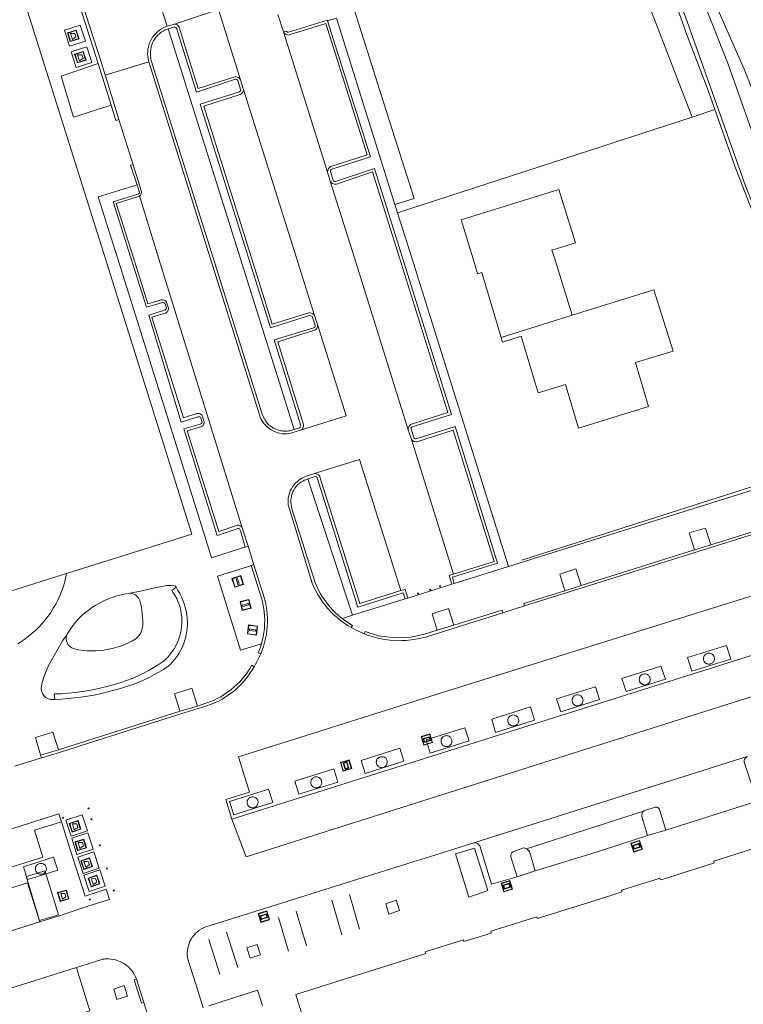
# Model space of a CAD drawing. Header units: metres. Extents: x 89888 to 94270, y 464165 to 468904.
# Tile 45 of 256: x 90917 to 90997, y 465958 to 466066. Entities that reach past the tile are written whole.
import ezdxf

# ---------------------------------------------------------------- set-up
doc = ezdxf.new("R2010")
doc.units = ezdxf.units.M
doc.layers.get('0').update_dxf_attribs({"linetype": 'CONTINUOUS'})
for name, color, linetype, lineweight in [('B_BEBOUWINGSGRENS_0', 251, 'CONTINUOUS', 13), ('B_LUIFEL_1', 251, 'CONTINUOUS', 13), ('B_TUSSENMUUR_0', 251, 'CONTINUOUS', 13), ('G_GRENS_ALGEMEEN_0', 251, 'CONTINUOUS', 13), ('Q_AFVAL_APART_PLAATS_0', 251, 'CONTINUOUS', 13), ('Q_CONTAINER_0', 251, 'CONTINUOUS', 13), ('Q_FIETSENREK_LIJN_0', 251, 'CONTINUOUS', 13), ('Q_PAALTJE_0', 251, 'CONTINUOUS', 13), ('Q_VERKEERSBORD_0', 251, 'CONTINUOUS', 13), ('Q_VLAGGENMAST_0', 251, 'CONTINUOUS', 13), ('T_CULTUURGRENS_0', 251, 'CONTINUOUS', 13), ('T_HEK_LIJN_0', 251, 'CONTINUOUS', 13), ('V_WEGGRENS_0', 251, 'CONTINUOUS', 13), ('W_WATERGRENS_0', 251, 'CONTINUOUS', 13)]:
    doc.layers.add(name, color=color, linetype=linetype, lineweight=lineweight)

# ---------------------------------------------------------------- blocks, each defined once
blk = doc.blocks.new('Q_AFVAL_APART_PLAATS')
for points in [[(-0.5, 0.5), (0.5, 0.5), (0.5, -0.5), (-0.5, -0.5)], [(-0.34, 0.2), (0.33, 0.2), (0.19, -0.25), (-0.2, -0.25)]]:
    blk.add_lwpolyline(points, close=True)
blk.add_lwpolyline([(-0.44, 0.46), (0.44, 0.46, -0.414214), (0.46, 0.44), (0.46, -0.44, -0.414214), (0.44, -0.46), (-0.44, -0.46, -0.414214), (-0.46, -0.44), (-0.46, 0.44, -0.414214), (-0.44, 0.46)], format="xyb")
blk = doc.blocks.new('Q_PAAL_STEEN')
for points in [[(-0.5, 0.5), (0.5, 0.5), (0.5, -0.5), (-0.5, -0.5)], [(-0.1, 0.3), (0.1, 0.3), (0.1, -0.3), (-0.1, -0.3)]]:
    blk.add_lwpolyline(points, close=True)
blk.add_lwpolyline([(-0.4, 0.5), (0.4, 0.5, -0.414214), (0.5, 0.4), (0.5, -0.4, -0.414214), (0.4, -0.5), (-0.4, -0.5, -0.414214), (-0.5, -0.4), (-0.5, 0.4), (-0.5, 0.4), (-0.5, 0.4), (-0.5, 0.4), (-0.5, 0.4), (-0.5, 0.5), (-0.5, 0.5), (-0.5, 0.5), (-0.5, 0.5), (-0.5, 0.5), (-0.5, 0.5), (-0.5, 0.5), (-0.5, 0.5), (-0.5, 0.5), (-0.4, 0.5), (-0.4, 0.5), (-0.4, 0.5), (-0.4, 0.5), (-0.4, 0.5)], format="xyb")
blk = doc.blocks.new('Q_PAALTJE')
at = {"color": 251, "true_color": 0x666666, "xscale": 0.1, "yscale": 0.1, "zscale": 0.01}
blk.add_blockref('Q_PAAL_STEEN', (0, 0), dxfattribs=at)
blk = doc.blocks.new('Q_VLAGGENMAST')
for points in [[(-0.5, 0.5), (0.5, 0.5), (0.5, -0.5), (-0.5, -0.5)], [(-0.08, 0.33), (0.07, 0.33), (0.07, -0.33), (-0.08, -0.33)]]:
    blk.add_lwpolyline(points, close=True)
blk.add_lwpolyline([(-0.44, 0.46), (0.44, 0.46, -0.414214), (0.46, 0.44), (0.46, -0.44, -0.414214), (0.44, -0.46), (-0.44, -0.46, -0.414214), (-0.46, -0.44), (-0.46, 0.44), (-0.46, 0.44), (-0.46, 0.45), (-0.46, 0.45), (-0.46, 0.45), (-0.46, 0.45), (-0.46, 0.45), (-0.46, 0.45), (-0.46, 0.46), (-0.46, 0.46), (-0.46, 0.46), (-0.45, 0.46), (-0.45, 0.46), (-0.45, 0.46), (-0.45, 0.46), (-0.45, 0.46), (-0.45, 0.46), (-0.44, 0.46), (-0.44, 0.46)], format="xyb")
blk = doc.blocks.new('Q_VERKEERSBORD')
for points in [[(-0.5, 0.5), (0.5, 0.5), (0.5, -0.5), (-0.5, -0.5)], [(-0.37, 0.22), (0.36, 0.22), (0.36, -0.21), (-0.37, -0.21)]]:
    blk.add_lwpolyline(points, close=True)
for points in [[(-0.44, 0.46), (0.44, 0.46, -0.414214), (0.46, 0.44), (0.46, -0.44, -0.414214), (0.44, -0.46), (-0.44, -0.46, -0.414214), (-0.46, -0.44), (-0.46, 0.44), (-0.46, 0.44), (-0.46, 0.45), (-0.46, 0.45), (-0.46, 0.45), (-0.46, 0.45), (-0.46, 0.45), (-0.46, 0.45), (-0.46, 0.46), (-0.46, 0.46), (-0.46, 0.46), (-0.45, 0.46), (-0.45, 0.46), (-0.45, 0.46), (-0.45, 0.46), (-0.45, 0.46), (-0.45, 0.46), (-0.44, 0.46), (-0.44, 0.46)], [(-0.29, 0.16), (0.28, 0.16, -0.414214), (0.3, 0.14), (0.3, -0.13, -0.414214), (0.28, -0.16), (-0.29, -0.16, -0.414214), (-0.31, -0.13), (-0.31, 0.14), (-0.31, 0.14), (-0.31, 0.14), (-0.31, 0.14), (-0.31, 0.15), (-0.31, 0.15), (-0.31, 0.15), (-0.3, 0.15), (-0.3, 0.15), (-0.3, 0.15), (-0.3, 0.16), (-0.3, 0.16), (-0.3, 0.16), (-0.3, 0.16), (-0.29, 0.16), (-0.29, 0.16), (-0.29, 0.16), (-0.29, 0.16), (-0.29, 0.16)]]:
    blk.add_lwpolyline(points, format="xyb")
blk = doc.blocks.new('Q_CONTAINER')
for points in [[(-0.5, 0.5), (0.5, 0.5), (0.5, -0.5), (-0.5, -0.5)], [(-0.34, 0.2), (0.33, 0.2), (0.19, -0.25), (-0.2, -0.25)]]:
    blk.add_lwpolyline(points, close=True)
blk.add_lwpolyline([(-0.44, 0.46), (0.44, 0.46, -0.414214), (0.46, 0.44), (0.46, -0.44, -0.414214), (0.44, -0.46), (-0.44, -0.46, -0.414214), (-0.46, -0.44), (-0.46, 0.44), (-0.46, 0.44), (-0.46, 0.45), (-0.46, 0.45), (-0.46, 0.45), (-0.46, 0.45), (-0.46, 0.45), (-0.46, 0.45), (-0.46, 0.46), (-0.46, 0.46), (-0.46, 0.46), (-0.45, 0.46), (-0.45, 0.46), (-0.45, 0.46), (-0.45, 0.46), (-0.45, 0.46), (-0.45, 0.46), (-0.44, 0.46), (-0.44, 0.46)], format="xyb")
blk = doc.blocks.new('OGT_BLOK4_ACAD_1_FMEBLOCK15')
at = {"layer": 'B_BEBOUWINGSGRENS_0'}
blk.add_line((5.43, -1.9), (3.49, 4.36), dxfattribs=at)
blk.add_lwpolyline([(-5.43, 4.36), (-4.9, 2.61), (-4.43, 2.76), (-2.34, -4.36)], dxfattribs=at)

msp = doc.modelspace()

# ---------------------------------------------------------------- linework, layer by layer
at = {"layer": 'B_BEBOUWINGSGRENS_0'}
for p, q in [((90926.76, 466039.53), (90936.24, 466009.32)), ((90936.24, 466009.32), (90922.54, 466005.02))]:
    msp.add_line(p, q, dxfattribs=at)
for points in [[(90903.23, 466066.8), (90904.9, 466067.32), (90916.85, 466071.07), (90926.76, 466039.53)], [(90975.85, 466039.53), (90975.59, 466040.39), (90978.16, 466041.18), (90977.36, 466043.74), (90976.35, 466046.99), (90965.66, 466043.68), (90966.93, 466039.53)], [(90970.02, 466030.82), (90970.17, 466030.31), (90972.22, 466030.96), (90974.09, 466024.78), (90977.07, 466025.7), (90978.48, 466020.9), (90986.13, 466023.29), (90984.72, 466028.08), (90988.82, 466029.34), (90986.74, 466036.05), (90977.79, 466033.27)], [(90922.54, 466005.02), (90906.55, 466000), (90902.93, 465998.86)], [(90947.58, 465958.99), (90954.31, 465961.11), (90961.69, 465963.45), (90961.79, 465963.47), (90961.73, 465963.67), (90965.91, 465964.98), (90965.97, 465964.78), (90968.36, 465965.53), (90968.95, 465965.72), (90968.89, 465965.93), (90973.92, 465967.5), (90973.98, 465967.3), (90980.09, 465969.21), (90983.17, 465970.18), (90983.26, 465970.21), (90983.2, 465970.42), (90987.29, 465971.7), (90987.39, 465971.73), (90987.46, 465971.52), (90987.65, 465971.59), (90993.24, 465973.36), (90993.33, 465973.39), (90993.29, 465973.58), (90998.3, 465975.17)], [(90948.19, 465957.1), (90947.58, 465958.99)]]:
    msp.add_lwpolyline(points, dxfattribs=at)
at = {"layer": 'B_LUIFEL_1'}
for p, q in [((90919.35, 465972.28), (90918.16, 465971.9)), ((90920.26, 465972.2), (90920.2, 465972.39)), ((90920.37, 465971.85), (90920.26, 465972.2)), ((90921.66, 465967.73), (90920.37, 465971.85))]:
    msp.add_line(p, q, dxfattribs=at)
for points in [[(90966.51, 465969.64), (90968.58, 465970.38), (90967.11, 465975.01), (90965.04, 465974.39), (90966.51, 465969.64)], [(90920.2, 465972.39), (90920.16, 465972.53), (90919.35, 465972.28)], [(90918.16, 465971.9), (90918.13, 465971.9), (90918.33, 465971.21)], [(90918.33, 465971.21), (90919.56, 465967.1), (90921.66, 465967.73)]]:
    msp.add_lwpolyline(points, dxfattribs=at)
at = {"layer": 'B_TUSSENMUUR_0'}
msp.add_line((90970.02, 466030.82), (90977.79, 466033.27), dxfattribs=at)
at = {"layer": 'G_GRENS_ALGEMEEN_0'}
for p, q in [((90927.4, 466056.22), (90925.97, 466060.77)), ((90991.18, 466007.6), (90992.97, 466008.16)), ((90976.98, 466003.14), (90978.78, 466003.7)), ((90963.05, 465998.82), (90964.85, 465999.38)), ((90934.93, 465989.97), (90936.83, 465990.54)), ((90919.69, 465985.15), (90921.66, 465985.74))]:
    msp.add_line(p, q, dxfattribs=at)
for points in [[(90998.38, 466042.3), (90995.58, 466049.56), (90993.4, 466055.74)], [(90992.45, 465996.23), (90992.39, 465996.2), (90992.34, 465996.16), (90992.29, 465996.1), (90992.26, 465996.06), (90992.23, 465996.02), (90992.2, 465995.96), (90992.18, 465995.92), (90992.16, 465995.86), (90992.15, 465995.8), (90992.15, 465995.74), (90992.15, 465995.66), (90992.16, 465995.6), (90992.18, 465995.53), (90992.2, 465995.47), (90992.23, 465995.41), (90992.26, 465995.37), (90992.3, 465995.31), (90992.35, 465995.26), (90992.41, 465995.22), (90992.45, 465995.2), (90992.5, 465995.17), (90992.55, 465995.15), (90992.62, 465995.13), (90992.69, 465995.12), (90992.77, 465995.12), (90992.87, 465995.13), (90992.93, 465995.14), (90993, 465995.17), (90993.07, 465995.21), (90993.15, 465995.27), (90993.19, 465995.32), (90993.25, 465995.38), (90993.29, 465995.45), (90993.32, 465995.54), (90993.34, 465995.62), (90993.35, 465995.72), (90993.35, 465995.78), (90993.33, 465995.86), (90993.3, 465995.94), (90993.27, 465996), (90993.23, 465996.07), (90993.17, 465996.14), (90993.1, 465996.2), (90993.03, 465996.24), (90992.93, 465996.29), (90992.83, 465996.31), (90992.71, 465996.31), (90992.62, 465996.3), (90992.53, 465996.28), (90992.45, 465996.23)], [(90985.43, 465993.97), (90985.38, 465993.94), (90985.33, 465993.9), (90985.28, 465993.84), (90985.24, 465993.8), (90985.21, 465993.75), (90985.19, 465993.7), (90985.17, 465993.66), (90985.15, 465993.6), (90985.14, 465993.54), (90985.13, 465993.48), (90985.14, 465993.4), (90985.15, 465993.34), (90985.16, 465993.26), (90985.19, 465993.21), (90985.21, 465993.15), (90985.24, 465993.11), (90985.29, 465993.05), (90985.34, 465993), (90985.4, 465992.96), (90985.43, 465992.93), (90985.49, 465992.91), (90985.54, 465992.89), (90985.61, 465992.87), (90985.68, 465992.86), (90985.76, 465992.85), (90985.85, 465992.86), (90985.92, 465992.88), (90985.99, 465992.91), (90986.05, 465992.95), (90986.13, 465993.01), (90986.18, 465993.05), (90986.23, 465993.12), (90986.27, 465993.19), (90986.31, 465993.28), (90986.33, 465993.36), (90986.33, 465993.45), (90986.34, 465993.52), (90986.32, 465993.59), (90986.29, 465993.68), (90986.26, 465993.74), (90986.22, 465993.8), (90986.16, 465993.88), (90986.09, 465993.93), (90986.02, 465993.98), (90985.92, 465994.02), (90985.82, 465994.05), (90985.7, 465994.05), (90985.61, 465994.04), (90985.52, 465994.01), (90985.43, 465993.97)], [(90978.09, 465991.68), (90978.03, 465991.64), (90977.98, 465991.6), (90977.93, 465991.55), (90977.9, 465991.51), (90977.87, 465991.46), (90977.84, 465991.41), (90977.82, 465991.36), (90977.8, 465991.31), (90977.79, 465991.24), (90977.79, 465991.18), (90977.79, 465991.11), (90977.8, 465991.05), (90977.82, 465990.97), (90977.84, 465990.91), (90977.87, 465990.86), (90977.9, 465990.81), (90977.94, 465990.76), (90977.99, 465990.71), (90978.05, 465990.66), (90978.09, 465990.64), (90978.14, 465990.61), (90978.19, 465990.59), (90978.26, 465990.57), (90978.33, 465990.56), (90978.41, 465990.56), (90978.51, 465990.57), (90978.57, 465990.59), (90978.64, 465990.62), (90978.71, 465990.65), (90978.79, 465990.71), (90978.83, 465990.76), (90978.88, 465990.83), (90978.93, 465990.9), (90978.96, 465990.98), (90978.98, 465991.07), (90978.99, 465991.16), (90978.99, 465991.22), (90978.97, 465991.3), (90978.94, 465991.39), (90978.91, 465991.45), (90978.87, 465991.51), (90978.81, 465991.58), (90978.74, 465991.64), (90978.67, 465991.69), (90978.57, 465991.73), (90978.47, 465991.75), (90978.35, 465991.76), (90978.26, 465991.75), (90978.17, 465991.72), (90978.09, 465991.68)], [(90971.06, 465989.48), (90971, 465989.45), (90970.95, 465989.4), (90970.9, 465989.35), (90970.87, 465989.31), (90970.84, 465989.26), (90970.81, 465989.21), (90970.79, 465989.16), (90970.78, 465989.11), (90970.76, 465989.04), (90970.76, 465988.98), (90970.76, 465988.91), (90970.77, 465988.85), (90970.79, 465988.77), (90970.81, 465988.71), (90970.84, 465988.66), (90970.87, 465988.61), (90970.91, 465988.56), (90970.96, 465988.51), (90971.02, 465988.47), (90971.06, 465988.44), (90971.11, 465988.41), (90971.16, 465988.39), (90971.23, 465988.37), (90971.3, 465988.36), (90971.38, 465988.36), (90971.48, 465988.37), (90971.54, 465988.39), (90971.62, 465988.42), (90971.68, 465988.45), (90971.76, 465988.51), (90971.81, 465988.56), (90971.86, 465988.63), (90971.9, 465988.7), (90971.93, 465988.79), (90971.95, 465988.87), (90971.96, 465988.96), (90971.96, 465989.03), (90971.94, 465989.1), (90971.91, 465989.19), (90971.88, 465989.25), (90971.84, 465989.31), (90971.78, 465989.38), (90971.71, 465989.44), (90971.64, 465989.49), (90971.54, 465989.53), (90971.44, 465989.55), (90971.32, 465989.56), (90971.23, 465989.55), (90971.14, 465989.52), (90971.06, 465989.48)], [(90963.76, 465987.22), (90963.7, 465987.18), (90963.65, 465987.14), (90963.6, 465987.09), (90963.57, 465987.04), (90963.54, 465987), (90963.51, 465986.94), (90963.49, 465986.9), (90963.48, 465986.85), (90963.46, 465986.78), (90963.46, 465986.72), (90963.46, 465986.65), (90963.47, 465986.59), (90963.49, 465986.51), (90963.51, 465986.45), (90963.54, 465986.4), (90963.57, 465986.35), (90963.61, 465986.29), (90963.66, 465986.24), (90963.72, 465986.2), (90963.76, 465986.18), (90963.81, 465986.15), (90963.87, 465986.13), (90963.93, 465986.11), (90964, 465986.1), (90964.08, 465986.1), (90964.18, 465986.11), (90964.24, 465986.13), (90964.31, 465986.16), (90964.38, 465986.19), (90964.46, 465986.25), (90964.51, 465986.3), (90964.56, 465986.37), (90964.6, 465986.43), (90964.63, 465986.52), (90964.65, 465986.61), (90964.66, 465986.7), (90964.66, 465986.76), (90964.64, 465986.84), (90964.61, 465986.93), (90964.58, 465986.98), (90964.54, 465987.05), (90964.48, 465987.12), (90964.41, 465987.18), (90964.34, 465987.23), (90964.24, 465987.27), (90964.14, 465987.29), (90964.02, 465987.3), (90963.93, 465987.28), (90963.84, 465987.26), (90963.76, 465987.22)], [(90956.68, 465984.92), (90956.63, 465984.89), (90956.58, 465984.85), (90956.52, 465984.79), (90956.49, 465984.75), (90956.46, 465984.7), (90956.43, 465984.65), (90956.42, 465984.61), (90956.4, 465984.55), (90956.39, 465984.49), (90956.38, 465984.43), (90956.38, 465984.35), (90956.39, 465984.29), (90956.41, 465984.21), (90956.43, 465984.16), (90956.46, 465984.1), (90956.49, 465984.06), (90956.54, 465984), (90956.59, 465983.95), (90956.64, 465983.91), (90956.68, 465983.88), (90956.73, 465983.86), (90956.79, 465983.84), (90956.85, 465983.82), (90956.92, 465983.81), (90957, 465983.8), (90957.1, 465983.82), (90957.17, 465983.83), (90957.24, 465983.86), (90957.3, 465983.9), (90957.38, 465983.96), (90957.43, 465984.01), (90957.48, 465984.07), (90957.52, 465984.14), (90957.55, 465984.23), (90957.57, 465984.31), (90957.58, 465984.4), (90957.59, 465984.47), (90957.56, 465984.54), (90957.54, 465984.63), (90957.51, 465984.69), (90957.47, 465984.76), (90957.41, 465984.83), (90957.34, 465984.89), (90957.27, 465984.93), (90957.17, 465984.97), (90957.07, 465985), (90956.95, 465985), (90956.86, 465984.99), (90956.76, 465984.96), (90956.68, 465984.92)], [(90949.52, 465982.71), (90949.47, 465982.67), (90949.42, 465982.63), (90949.37, 465982.58), (90949.34, 465982.54), (90949.3, 465982.49), (90949.28, 465982.44), (90949.26, 465982.39), (90949.24, 465982.34), (90949.23, 465982.27), (90949.23, 465982.21), (90949.23, 465982.14), (90949.24, 465982.08), (90949.26, 465982), (90949.28, 465981.94), (90949.31, 465981.89), (90949.34, 465981.84), (90949.38, 465981.79), (90949.43, 465981.74), (90949.49, 465981.69), (90949.52, 465981.67), (90949.58, 465981.64), (90949.63, 465981.62), (90949.7, 465981.6), (90949.77, 465981.59), (90949.85, 465981.59), (90949.95, 465981.6), (90950.01, 465981.62), (90950.08, 465981.65), (90950.15, 465981.68), (90950.23, 465981.74), (90950.27, 465981.79), (90950.32, 465981.86), (90950.36, 465981.93), (90950.4, 465982.02), (90950.42, 465982.1), (90950.43, 465982.19), (90950.43, 465982.25), (90950.41, 465982.33), (90950.38, 465982.42), (90950.35, 465982.48), (90950.31, 465982.54), (90950.25, 465982.61), (90950.18, 465982.67), (90950.11, 465982.72), (90950.01, 465982.76), (90949.91, 465982.78), (90949.79, 465982.79), (90949.7, 465982.78), (90949.61, 465982.75), (90949.52, 465982.71)], [(90942.56, 465980.53), (90942.51, 465980.49), (90942.46, 465980.45), (90942.4, 465980.4), (90942.37, 465980.35), (90942.34, 465980.31), (90942.31, 465980.25), (90942.3, 465980.21), (90942.28, 465980.16), (90942.27, 465980.09), (90942.26, 465980.03), (90942.26, 465979.96), (90942.27, 465979.89), (90942.29, 465979.82), (90942.31, 465979.76), (90942.34, 465979.71), (90942.37, 465979.66), (90942.42, 465979.6), (90942.47, 465979.55), (90942.52, 465979.51), (90942.56, 465979.49), (90942.61, 465979.46), (90942.67, 465979.44), (90942.73, 465979.42), (90942.8, 465979.41), (90942.88, 465979.41), (90942.98, 465979.42), (90943.05, 465979.44), (90943.12, 465979.47), (90943.18, 465979.5), (90943.26, 465979.56), (90943.31, 465979.61), (90943.36, 465979.67), (90943.4, 465979.74), (90943.44, 465979.83), (90943.45, 465979.91), (90943.46, 465980.01), (90943.46, 465980.07), (90943.44, 465980.15), (90943.42, 465980.24), (90943.39, 465980.29), (90943.35, 465980.36), (90943.29, 465980.43), (90943.22, 465980.49), (90943.15, 465980.53), (90943.05, 465980.58), (90942.95, 465980.6), (90942.83, 465980.61), (90942.74, 465980.59), (90942.64, 465980.57), (90942.56, 465980.53)], [(90919.42, 465973.26), (90919.37, 465973.23), (90919.32, 465973.19), (90919.26, 465973.14), (90919.23, 465973.09), (90919.2, 465973.04), (90919.17, 465972.99), (90919.15, 465972.95), (90919.14, 465972.89), (90919.12, 465972.83), (90919.12, 465972.77), (90919.12, 465972.69), (90919.13, 465972.63), (90919.15, 465972.55), (90919.17, 465972.5), (90919.2, 465972.44), (90919.23, 465972.4), (90919.27, 465972.34), (90919.33, 465972.29), (90919.35, 465972.28)], [(90920.2, 465972.39), (90920.22, 465972.41), (90920.26, 465972.48), (90920.29, 465972.57), (90920.31, 465972.65), (90920.32, 465972.74), (90920.32, 465972.81), (90920.3, 465972.89), (90920.27, 465972.97), (90920.25, 465973.03), (90920.21, 465973.1), (90920.15, 465973.17), (90920.08, 465973.23), (90920.01, 465973.27), (90919.9, 465973.32), (90919.8, 465973.34), (90919.68, 465973.34), (90919.6, 465973.33), (90919.5, 465973.3), (90919.42, 465973.26)], [(90919.35, 465972.28), (90919.38, 465972.25), (90919.42, 465972.22), (90919.47, 465972.2), (90919.53, 465972.18), (90919.59, 465972.16), (90919.66, 465972.15), (90919.74, 465972.15), (90919.84, 465972.16), (90919.9, 465972.17), (90919.98, 465972.2), (90920.04, 465972.24), (90920.12, 465972.3), (90920.17, 465972.35), (90920.2, 465972.39)]]:
    msp.add_lwpolyline(points, dxfattribs=at)
at = {"layer": 'Q_FIETSENREK_LIJN_0'}
for p, q in [((90952.63, 465965.54), (90951.52, 465969.3)), ((90953.46, 465969.92), (90954.54, 465966.14)), ((90946.79, 465963.73), (90945.69, 465967.43)), ((90947.61, 465968.1), (90948.75, 465964.31)), ((90938.09, 465965.03), (90939.29, 465961.24)), ((90941.25, 465961.96), (90940.01, 465965.8))]:
    msp.add_line(p, q, dxfattribs=at)
at = {"layer": 'T_CULTUURGRENS_0'}
for p, q in [((90933.64, 466064.58), (90941.51, 466039.53)), ((90958.72, 466044.44), (90958.43, 466045.38)), ((90958.72, 466044.44), (90960.26, 466039.53)), ((90941.51, 466039.53), (90947.4, 466020.78)), ((90960.26, 466039.53), (90970.82, 466005.78)), ((90953.77, 466000.46), (90948.92, 466015.36)), ((90970.82, 466005.78), (90964.91, 466003.93)), ((90959.53, 466002.25), (90953.77, 466000.46))]:
    msp.add_line(p, q, dxfattribs=at)
for points in [[(90991.94, 466076.82), (90985.72, 466073.89), (90985.52, 466073.77), (90985.34, 466073.63), (90985.16, 466073.48), (90985.01, 466073.31), (90984.87, 466073.13), (90984.74, 466072.94), (90984.63, 466072.73), (90984.55, 466072.52), (90984.48, 466072.3), (90984.43, 466072.07), (90984.4, 466071.85), (90990.91, 466054.93)], [(90993.4, 466055.74), (90992.66, 466057.83), (90990.41, 466063.74), (90987.77, 466071.08), (90987.43, 466071.61), (90987.23, 466072.4), (90987.31, 466072.99), (90987.77, 466073.81), (90988.43, 466074.36), (90989.65, 466074.74), (90990.28, 466074.61), (90990.51, 466074.38), (90991.02, 466073.22), (90991.32, 466072.2), (90996.59, 466060.17), (91000, 466051.69), (91001.85, 466046.52), (91002.83, 466043.8)], [(90951.07, 466065.43), (90952.03, 466065.74), (90958.43, 466045.38)], [(90959.24, 466039.53), (90956.18, 466049.3), (90951.93, 466047.88), (90951.86, 466047.87), (90951.8, 466047.88), (90951.74, 466047.91), (90951.69, 466047.95), (90951.66, 466048.01), (90951.38, 466048.95), (90951.37, 466049.02), (90951.38, 466049.08), (90951.4, 466049.14), (90951.45, 466049.19), (90951.51, 466049.22), (90955.76, 466050.59), (90951.07, 466065.43)], [(90942.41, 466039.53), (90937.14, 466056.32), (90941.43, 466057.69), (90941.48, 466057.72), (90941.51, 466057.77), (90941.54, 466057.82), (90941.56, 466057.87), (90941.56, 466057.93), (90941.26, 466058.92), (90941.22, 466058.97), (90941.18, 466059), (90941.13, 466059.03), (90941.07, 466059.04), (90941.01, 466059.05), (90936.75, 466057.65), (90935.36, 466062.04), (90934.59, 466064.53), (90934.57, 466064.6), (90934.53, 466064.66), (90934.48, 466064.71), (90934.41, 466064.75), (90934.34, 466064.77), (90934.27, 466064.77), (90933.64, 466064.58)], [(90947.4, 466020.78), (90947.98, 466020.96), (90948.03, 466021), (90948.08, 466021.04), (90948.11, 466021.1), (90948.14, 466021.16), (90948.15, 466021.22), (90945.23, 466030.56), (90949.54, 466031.9), (90949.6, 466031.93), (90949.65, 466031.97), (90949.69, 466032.04), (90949.71, 466032.1), (90949.71, 466032.17), (90949.4, 466033.06), (90949.36, 466033.12), (90949.31, 466033.17), (90949.24, 466033.21), (90949.17, 466033.22), (90949.1, 466033.23), (90944.81, 466031.88), (90942.41, 466039.53)], [(90964.91, 466003.93), (90964.71, 466004.61), (90969.65, 466006.16), (90965.01, 466021.09), (90960.75, 466019.75), (90960.69, 466019.74), (90960.63, 466019.75), (90960.57, 466019.78), (90960.53, 466019.82), (90960.5, 466019.88), (90960.18, 466020.84), (90960.18, 466020.9), (90960.2, 466020.95), (90960.22, 466021), (90960.26, 466021.04), (90960.3, 466021.07), (90964.6, 466022.41), (90959.24, 466039.53)], [(90948.92, 466015.36), (90949.72, 466015.62), (90949.86, 466015.59), (90949.94, 466015.48), (90954.38, 466001.36), (90959.34, 466002.91), (90959.53, 466002.25)], [(90921.24, 465991.27), (90921.18, 465991.86), (90921.95, 465991.89), (90922.71, 465991.95), (90923.47, 465992.03), (90924.23, 465992.13), (90924.99, 465992.25), (90925.74, 465992.4), (90926.48, 465992.56), (90927.22, 465992.75), (90927.85, 465992.92), (90928.47, 465993.11), (90929.08, 465993.32), (90929.69, 465993.55), (90930.28, 465993.81), (90930.87, 465994.09), (90931.45, 465994.39), (90932.01, 465994.71), (90932.56, 465995.04), (90933.1, 465995.4), (90933.37, 465995.65), (90933.62, 465995.91), (90933.86, 465996.19), (90934.08, 465996.49), (90934.28, 465996.79), (90934.46, 465997.11), (90934.62, 465997.44), (90934.76, 465997.78), (90934.87, 465998.12), (90934.97, 465998.47), (90935.04, 465998.83), (90935.1, 465999.19), (90935.12, 465999.56), (90935.13, 465999.92), (90935.12, 466000.29), (90935.07, 466000.63), (90935.01, 466000.97), (90934.93, 466001.31), (90934.83, 466001.64), (90934.71, 466001.97), (90934.57, 466002.28), (90934.41, 466002.59), (90934.23, 466002.89), (90934.04, 466003.18), (90934.5, 466003.52)], [(90921.24, 465991.27), (90921.96, 465991.3), (90922.67, 465991.35), (90923.38, 465991.42), (90924.09, 465991.51), (90924.8, 465991.61), (90925.5, 465991.74), (90926.2, 465991.88), (90926.9, 465992.05), (90927.59, 465992.23), (90928.17, 465992.38), (90928.75, 465992.55), (90929.33, 465992.73), (90929.89, 465992.94), (90930.45, 465993.16), (90931.01, 465993.4), (90931.55, 465993.66), (90932.08, 465993.94), (90932.61, 465994.23), (90933.12, 465994.55), (90933.63, 465994.88), (90933.9, 465995.13), (90934.15, 465995.4), (90934.39, 465995.69), (90934.61, 465995.98), (90934.81, 465996.29), (90934.99, 465996.62), (90935.16, 465996.95), (90935.3, 465997.29), (90935.43, 465997.64), (90935.53, 465997.99), (90935.62, 465998.35), (90935.68, 465998.72), (90935.72, 465999.08), (90935.74, 465999.45), (90935.74, 465999.82), (90935.72, 466000.19), (90935.67, 466000.56), (90935.59, 466000.95), (90935.5, 466001.34), (90935.38, 466001.72), (90935.24, 466002.1), (90935.08, 466002.47), (90934.9, 466002.83), (90934.71, 466003.18), (90934.5, 466003.52)]]:
    msp.add_lwpolyline(points, dxfattribs=at)
at = {"layer": 'T_HEK_LIJN_0'}
msp.add_lwpolyline([(90972.29, 466006.5), (91007.34, 466017.67), (91006.82, 466019.12)], dxfattribs=at)
at = {"layer": 'V_WEGGRENS_0'}
for p, q in [((90933.54, 466064.86), (90931.96, 466069.67)), ((90924.5, 466065.46), (90923.74, 466067.9)), ((90945.64, 466066.13), (90946.24, 466064.24)), ((90925.97, 466060.77), (90924.5, 466065.46)), ((90933.54, 466064.86), (90934.21, 466065.06)), ((90946.24, 466064.24), (90946.55, 466064.32)), ((90946.24, 466064.24), (90951.06, 466048.89)), ((90926.76, 466059.52), (90931.52, 466060.98)), ((90938.23, 466039.53), (90931.52, 466060.98)), ((90941.55, 466059.01), (90941.85, 466058.03)), ((90947.66, 466039.53), (90941.85, 466058.03)), ((90927.92, 466054.56), (90927.4, 466056.22)), ((90993.4, 466055.74), (90990.91, 466054.93)), ((90928.26, 466054.67), (90927.92, 466054.56)), ((90929.8, 466049.72), (90928.26, 466054.67)), ((90990.91, 466054.93), (90958.72, 466044.44)), ((90929.53, 466049.65), (90929.8, 466049.72)), ((90930.23, 466047.52), (90929.53, 466049.65)), ((90951.36, 466047.93), (90951.06, 466048.89)), ((90951.36, 466047.93), (90953.99, 466039.53)), ((90932.59, 466039.53), (90930.49, 466046.3)), ((90937.45, 466009.69), (90928.09, 466039.53)), ((90941.77, 466009.92), (90932.59, 466039.53)), ((90949.63, 466033.24), (90947.66, 466039.53)), ((90953.99, 466039.53), (90959.88, 466020.73)), ((90949.63, 466033.24), (90949.96, 466032.24)), ((90960.18, 466019.78), (90959.88, 466020.73)), ((90960.18, 466019.78), (90964.84, 466004.94)), ((91007.59, 466017.29), (90970.82, 466005.78)), ((90992.97, 466008.16), (91015.91, 466015.38)), ((91006.58, 466012.14), (90972.6, 466001.48)), ((90941.77, 466009.92), (90942.39, 466008.03)), ((90942.39, 466008.03), (90942.06, 466007.92)), ((90943.01, 466005.98), (90942.39, 466008.03)), ((90942.06, 466007.92), (90941.77, 466007.83)), ((90978.78, 466003.7), (90991.18, 466007.6)), ((90942.4, 466005.8), (90942.72, 466005.9)), ((90942.72, 466005.9), (90943.01, 466005.98)), ((90964.65, 466003.85), (90959.83, 466002.34)), ((90964.91, 466003.93), (90964.65, 466003.85)), ((90972.52, 466001.73), (90976.98, 466003.14)), ((90959.83, 466002.34), (90959.53, 466002.25)), ((90972.6, 466001.48), (90972.52, 466001.73)), ((90953.77, 466000.46), (90952.64, 466000.11)), ((90964.85, 465999.38), (90970.15, 466001.03)), ((90970.15, 466001.03), (90970.23, 466000.74)), ((90970.23, 466000.74), (90972.6, 466001.48)), ((91005.5, 465998.61), (90940.59, 465978.17)), ((90953.78, 465999.36), (90953.64, 465999.11)), ((90955.06, 465998.44), (90955.17, 465998.7)), ((90943.75, 465996.23), (90943.48, 465996.35)), ((90990.42, 465995.84), (90990.88, 465994.36)), ((90942.55, 465994.61), (90942.77, 465994.99)), ((90942.77, 465994.99), (90943.02, 465994.83)), ((90983.22, 465993.56), (90983.7, 465992.13)), ((90980.33, 465992.65), (90976.08, 465991.33)), ((90921.66, 465985.74), (90934.93, 465989.97)), ((90969, 465989.09), (90969.43, 465987.66)), ((90961.82, 465986.86), (90962.27, 465985.4)), ((90919.69, 465985.15), (90919.59, 465985.47)), ((90958.95, 465985.92), (90954.74, 465984.59)), ((90916.89, 465983.95), (90919.79, 465984.87)), ((90919.79, 465984.87), (90919.69, 465985.15)), ((90996.93, 465985.01), (90967.06, 465975.57)), ((90944.62, 465981.45), (90940.35, 465980.09)), ((90939.94, 465980.32), (90940.59, 465978.17)), ((90985.59, 465979.03), (90972.8, 465974.91)), ((90921.68, 465978.75), (90852.12, 465956.73)), ((90921.96, 465977.88), (90921.68, 465978.75)), ((90922.93, 465974.84), (90921.96, 465977.88)), ((90923.03, 465976.32), (90924.81, 465976.91)), ((90988.05, 465976.96), (90986.04, 465976.37)), ((90981.11, 465974.77), (90986.04, 465976.37)), ((90967.06, 465975.57), (90962.77, 465974.23)), ((90981.11, 465974.77), (90978.79, 465974.06)), ((90962.77, 465974.23), (90960.43, 465973.5)), ((90973.76, 465972.51), (90978.79, 465974.06)), ((90924.33, 465972.24), (90926.1, 465972.83)), ((90926.76, 465970.85), (90926.18, 465972.62)), ((90960.43, 465973.5), (90950.08, 465970.25)), ((90973.76, 465972.51), (90971.77, 465971.88)), ((90919.61, 465966.93), (90918.27, 465971.2)), ((90950.08, 465970.25), (90947.76, 465969.53)), ((90921.84, 465967.63), (90924.98, 465968.69)), ((90919.61, 465966.93), (90921.84, 465967.63)), ((90923.6, 465961.94), (90852.27, 465939.53)), ((90930.99, 465958.13), (90930.19, 465960.69)), ((90936.72, 465959.9), (90937.45, 465957.56)), ((90930.99, 465958.13), (90930.71, 465958.05)), ((90931.71, 465955.82), (90930.99, 465958.13))]:
    msp.add_line(p, q, dxfattribs=at)
for points in [[(90958.43, 466045.38), (90960.51, 466046.03), (90957.85, 466054.38), (90954.51, 466064.97), (90949.39, 466081.15), (90947.36, 466080.52)], [(90923.35, 466070.25), (90923.85, 466068.66), (90926.3, 466060.96), (90926.76, 466059.52)], [(90941.55, 466059.01), (90939.15, 466066.68), (90934.21, 466065.06)], [(90934.21, 466065.06), (90934.31, 466065.08), (90934.42, 466065.07), (90934.52, 466065.04), (90934.62, 466064.99), (90934.7, 466064.93), (90934.77, 466064.85), (90934.82, 466064.76), (90935.65, 466062.13), (90936.93, 466058.05), (90940.92, 466059.33), (90941.05, 466059.33), (90941.17, 466059.3), (90941.28, 466059.26), (90941.38, 466059.19), (90941.47, 466059.11), (90941.55, 466059.01)], [(90951.06, 466048.89), (90951.06, 466048.99), (90951.08, 466049.1), (90951.11, 466049.2), (90951.16, 466049.29), (90951.23, 466049.38), (90951.31, 466049.45), (90951.4, 466049.51), (90955.39, 466050.79), (90950.87, 466065.14), (90946.86, 466063.9), (90946.76, 466063.89), (90946.65, 466063.91), (90946.55, 466063.94), (90946.45, 466063.99), (90946.37, 466064.06), (90946.3, 466064.14), (90946.24, 466064.24)], [(90946.55, 466064.32), (90946.59, 466064.27), (90946.63, 466064.23), (90946.67, 466064.21), (90946.73, 466064.19), (90946.78, 466064.19), (90951.04, 466065.5), (90951.07, 466065.43)], [(90924.03, 466064.96), (90922.29, 466064.41), (90922.86, 466062.67), (90924.59, 466063.22), (90924.03, 466064.96)], [(90931.52, 466060.98), (90931.5, 466061.02), (90931.44, 466061.29), (90931.4, 466061.56), (90931.39, 466061.83), (90931.4, 466062.11), (90931.43, 466062.38), (90931.47, 466062.56), (90931.49, 466062.65), (90931.57, 466062.91), (90931.67, 466063.17), (90931.79, 466063.41), (90931.93, 466063.65), (90932.1, 466063.87), (90932.15, 466063.93), (90932.28, 466064.07), (90932.48, 466064.26), (90932.7, 466064.43), (90932.92, 466064.58), (90933.16, 466064.72), (90933.42, 466064.83), (90933.54, 466064.86)], [(90933.64, 466064.58), (90933.52, 466064.54), (90933.3, 466064.45), (90933.08, 466064.33), (90932.87, 466064.19), (90932.68, 466064.03), (90932.5, 466063.86), (90932.33, 466063.68), (90932.18, 466063.48), (90932.05, 466063.27), (90931.94, 466063.04), (90931.85, 466062.81), (90931.78, 466062.58), (90931.73, 466062.33), (90931.7, 466062.09), (90931.69, 466061.84), (90931.7, 466061.59), (90931.74, 466061.34), (90931.79, 466061.1), (90938.55, 466039.53)], [(90924.76, 466062.62), (90923.04, 466062.06), (90923.59, 466060.33), (90925.3, 466060.89), (90924.76, 466062.62)], [(90927.4, 466056.22), (90923.28, 466054.9), (90921.93, 466059.41), (90925.97, 466060.77)], [(90926.76, 466059.52), (90926.78, 466059.43), (90928.26, 466054.67)], [(90941.85, 466058.03), (90941.86, 466057.92), (90941.85, 466057.81), (90941.81, 466057.71), (90941.76, 466057.61), (90941.7, 466057.53), (90941.61, 466057.46), (90941.52, 466057.4), (90937.53, 466056.13), (90942.73, 466039.53)], [(90929.8, 466049.72), (90930.69, 466046.88), (90930.71, 466046.78), (90930.71, 466046.68), (90930.69, 466046.58), (90930.65, 466046.49), (90930.6, 466046.4), (90930.53, 466046.33), (90930.49, 466046.3)], [(90958.92, 466039.53), (90955.98, 466048.92), (90952.02, 466047.59), (90951.91, 466047.59), (90951.8, 466047.6), (90951.69, 466047.63), (90951.59, 466047.68), (90951.49, 466047.75), (90951.42, 466047.84), (90951.36, 466047.93)], [(90928.09, 466039.53), (90926, 466046.19), (90930.23, 466047.52)], [(90930.23, 466047.52), (90930.47, 466046.8), (90930.49, 466046.75), (90930.49, 466046.68), (90930.48, 466046.62), (90930.44, 466046.57), (90930.39, 466046.53), (90930.33, 466046.51), (90927.64, 466045.67), (90929.57, 466039.53)], [(90930.49, 466046.3), (90930.45, 466046.27), (90930.36, 466046.23), (90927.96, 466045.48), (90929.83, 466039.53)], [(90929.57, 466039.53), (90931.28, 466034.13), (90932.92, 466034.63), (90932.99, 466034.66), (90933.06, 466034.67), (90933.13, 466034.66), (90933.19, 466034.63), (90933.25, 466034.59), (90933.29, 466034.53), (90933.44, 466034.05), (90933.43, 466033.99), (90933.4, 466033.93), (90933.36, 466033.88), (90933.3, 466033.84), (90933.24, 466033.81), (90931.52, 466033.25), (90935.07, 466021.56), (90936.89, 466022.16), (90936.96, 466022.17), (90937.03, 466022.17), (90937.1, 466022.14), (90937.16, 466022.1), (90937.21, 466022.05), (90937.33, 466021.65), (90937.35, 466021.59), (90937.35, 466021.52), (90937.32, 466021.46), (90937.28, 466021.41), (90937.22, 466021.38), (90937.15, 466021.37), (90935.35, 466020.86), (90938.98, 466009.18), (90941.27, 466009.95), (90941.35, 466009.93), (90941.42, 466009.9), (90941.48, 466009.84), (90941.52, 466009.78), (90941.55, 466009.7), (90942.06, 466007.92)], [(90929.83, 466039.53), (90931.42, 466034.5), (90932.87, 466034.94), (90932.98, 466034.95), (90933.09, 466034.95), (90933.2, 466034.91), (90933.3, 466034.86), (90933.39, 466034.79), (90933.45, 466034.7), (90933.5, 466034.59), (90933.64, 466034.13), (90933.66, 466034.03), (90933.66, 466033.93), (90933.65, 466033.83), (90933.61, 466033.74), (90933.56, 466033.65), (90933.49, 466033.58), (90933.41, 466033.52), (90933.32, 466033.48), (90931.84, 466033.04), (90935.3, 466022.03), (90936.77, 466022.51), (90936.86, 466022.53), (90936.96, 466022.53), (90937.05, 466022.52), (90937.15, 466022.48), (90937.23, 466022.42), (90937.3, 466022.36), (90937.35, 466022.28), (90937.39, 466022.18), (90937.54, 466021.69), (90937.56, 466021.59), (90937.56, 466021.49), (90937.54, 466021.39), (90937.51, 466021.29), (90937.45, 466021.21), (90937.37, 466021.14), (90937.29, 466021.09), (90937.19, 466021.05), (90935.73, 466020.63), (90939.18, 466009.62), (90941.22, 466010.32), (90941.32, 466010.31), (90941.43, 466010.28), (90941.52, 466010.24), (90941.6, 466010.18), (90941.68, 466010.1), (90941.73, 466010.02), (90941.77, 466009.92)], [(90948.09, 466020.68), (90947.15, 466020.39), (90946.9, 466020.34), (90946.64, 466020.31), (90946.37, 466020.3), (90946.11, 466020.31), (90945.85, 466020.35), (90945.6, 466020.41), (90945.35, 466020.5), (90945.11, 466020.61), (90944.88, 466020.73), (90944.66, 466020.88), (90944.46, 466021.05), (90944.27, 466021.23), (90944.1, 466021.43), (90943.95, 466021.65), (90943.81, 466021.88), (90943.7, 466022.11), (90943.61, 466022.36), (90938.23, 466039.53)], [(90938.55, 466039.53), (90943.9, 466022.45), (90944.02, 466022.19), (90944.15, 466021.94), (90944.3, 466021.69), (90944.47, 466021.46), (90944.65, 466021.24), (90944.77, 466021.16), (90944.88, 466021.08), (90945.01, 466021.01), (90945.13, 466020.93), (90945.25, 466020.87), (90945.41, 466020.79), (90945.57, 466020.73), (90945.74, 466020.68), (90945.9, 466020.64), (90946.08, 466020.61), (90946.19, 466020.6), (90946.3, 466020.6), (90946.42, 466020.6), (90946.53, 466020.59), (90946.65, 466020.59), (90946.8, 466020.61), (90946.96, 466020.63), (90947.11, 466020.67), (90947.26, 466020.72), (90947.4, 466020.78)], [(90942.73, 466039.53), (90945, 466032.28), (90949.01, 466033.52), (90949.13, 466033.52), (90949.25, 466033.5), (90949.36, 466033.46), (90949.46, 466033.4), (90949.55, 466033.33), (90949.63, 466033.24)], [(90959.88, 466020.73), (90959.88, 466020.84), (90959.9, 466020.95), (90959.93, 466021.05), (90959.99, 466021.15), (90960.06, 466021.24), (90960.14, 466021.31), (90960.24, 466021.37), (90964.22, 466022.63), (90958.92, 466039.53)], [(90949.96, 466032.24), (90949.97, 466032.13), (90949.96, 466032.02), (90949.93, 466031.92), (90949.87, 466031.82), (90949.8, 466031.73), (90949.72, 466031.66), (90949.62, 466031.61), (90945.61, 466030.36), (90948.44, 466021.31), (90948.44, 466021.21), (90948.43, 466021.1), (90948.39, 466020.99), (90948.34, 466020.9), (90948.27, 466020.81), (90948.19, 466020.74), (90948.09, 466020.68)], [(90948.09, 466020.68), (90953.08, 466022.25), (90949.96, 466032.24)], [(90964.84, 466004.94), (90969.28, 466006.35), (90964.79, 466020.71), (90960.8, 466019.43), (90960.69, 466019.42), (90960.58, 466019.44), (90960.48, 466019.47), (90960.38, 466019.53), (90960.3, 466019.6), (90960.23, 466019.69), (90960.18, 466019.78)], [(90959.07, 466003.16), (90954.56, 466017.48), (90949.62, 466015.95)], [(90952.46, 465999.9), (90952.1, 466000.2), (90951.75, 466000.51), (90951.42, 466000.84), (90951.1, 466001.19), (90950.8, 466001.55), (90950.51, 466001.93), (90950.25, 466002.32), (90950, 466002.72), (90949.77, 466003.13), (90949.57, 466003.55), (90949.38, 466003.98), (90946.76, 466012.52), (90946.74, 466012.78), (90946.74, 466013.04), (90946.77, 466013.3), (90946.82, 466013.56), (90946.89, 466013.81), (90946.98, 466014.05), (90947.1, 466014.29), (90947.24, 466014.51), (90947.39, 466014.72), (90947.57, 466014.92), (90947.76, 466015.09), (90947.96, 466015.26), (90948.18, 466015.4), (90948.41, 466015.52), (90948.65, 466015.62), (90949.62, 466015.95)], [(90949.62, 466015.95), (90949.73, 466015.96), (90949.84, 466015.94), (90949.94, 466015.9), (90950.03, 466015.85), (90950.11, 466015.78), (90950.18, 466015.7), (90950.23, 466015.61), (90954.58, 466001.75), (90959.07, 466003.16)], [(90952.64, 466000.11), (90952.3, 466000.39), (90951.96, 466000.7), (90951.64, 466001.01), (90951.34, 466001.35), (90951.05, 466001.7), (90950.78, 466002.06), (90950.52, 466002.43), (90950.29, 466002.82), (90950.07, 466003.22), (90949.88, 466003.62), (90949.7, 466004.04), (90947.16, 466012.11), (90947.07, 466012.58), (90947.05, 466012.81), (90947.05, 466013.04), (90947.07, 466013.28), (90947.11, 466013.51), (90947.18, 466013.73), (90947.26, 466013.95), (90947.37, 466014.15), (90947.49, 466014.35), (90947.63, 466014.54), (90947.79, 466014.71), (90947.96, 466014.86), (90948.14, 466015.01), (90948.34, 466015.13), (90948.55, 466015.23), (90948.77, 466015.31), (90948.92, 466015.36)], [(90941.77, 466007.83), (90938.37, 466006.73), (90937.45, 466009.69)], [(90991.18, 466007.6), (90990.59, 466009.47), (90992.38, 466010), (90992.97, 466008.16)], [(90942.72, 466005.9), (90943.87, 466002.23), (90943.98, 466001.78), (90944.06, 466001.33), (90944.13, 466000.87), (90944.17, 466000.41), (90944.19, 465999.95), (90944.18, 465999.49), (90944.15, 465999.03), (90944.1, 465998.57), (90944.02, 465998.12), (90943.92, 465997.67), (90943.82, 465997.32)], [(90943.01, 466005.98), (90944.15, 466002.31), (90944.26, 466001.88), (90944.35, 466001.44), (90944.41, 466001.01), (90944.46, 466000.57), (90944.48, 466000.12), (90944.49, 465999.68), (90944.47, 465999.23), (90944.43, 465998.79), (90944.37, 465998.35), (90944.29, 465997.92)], [(90922.54, 466005.02), (90922.43, 466004.52), (90922.3, 466004.02), (90922.15, 466003.53), (90921.98, 466003.05), (90921.79, 466002.58), (90921.57, 466002.11), (90921.34, 466001.66), (90921.08, 466001.22), (90920.81, 466000.78), (90920.51, 466000.37), (90920.2, 465999.96), (90919.87, 465999.57), (90919.52, 465999.2), (90919.16, 465998.84), (90918.78, 465998.5), (90918.38, 465998.17), (90918.01, 465997.87), (90917.62, 465997.59), (90917.22, 465997.32)], [(90943.82, 465997.32), (90941.55, 465996.63), (90939.02, 466004.73), (90942.4, 466005.8)], [(90964.65, 466003.85), (90964.35, 466004.8), (90964.84, 466004.94)], [(90976.98, 466003.14), (90976.43, 466004.96), (90978.19, 466005.54), (90978.78, 466003.7)], [(90934.5, 466003.52), (90934.42, 466003.64), (90934.31, 466003.69), (90934.01, 466003.73), (90933.49, 466003.71), (90932.19, 466003.45), (90930.93, 466003.18), (90929.29, 466002.85)], [(91004.09, 466004.68), (90962.35, 465991.63), (90941.31, 465984.97), (90942.51, 465981.12), (90939.94, 465980.32)], [(90929.29, 466002.85), (90929.45, 466002.86), (90929.6, 466002.84), (90929.76, 466002.81), (90929.91, 466002.76), (90930.05, 466002.68), (90930.18, 466002.59), (90930.29, 466002.48), (90930.39, 466002.36), (90930.48, 466002.22), (90930.54, 466002.08), (90930.58, 466001.92), (90930.67, 466001.51), (90930.75, 466001.09), (90930.8, 466000.66), (90930.84, 466000.24), (90930.86, 465999.81), (90930.87, 465999.39), (90930.84, 465999.17), (90930.8, 465998.96), (90930.73, 465998.75), (90930.64, 465998.55), (90930.53, 465998.37), (90930.4, 465998.19), (90930.26, 465998.03), (90930.1, 465997.89), (90929.92, 465997.77), (90929.73, 465997.66), (90929.31, 465997.45), (90928.89, 465997.27), (90928.45, 465997.1), (90928.01, 465996.96), (90927.56, 465996.84), (90927.11, 465996.74), (90926.65, 465996.66), (90926.19, 465996.61), (90925.72, 465996.58), (90925.26, 465996.57), (90924.79, 465996.58), (90924.33, 465996.62), (90923.87, 465996.68), (90923.4, 465996.78), (90923.24, 465996.83), (90923.09, 465996.91), (90922.95, 465997), (90922.83, 465997.11), (90922.72, 465997.24), (90922.63, 465997.38), (90922.56, 465997.54), (90922.52, 465997.7), (90922.5, 465997.86), (90922.5, 465998.03), (90922.53, 465998.2), (90922.58, 465998.36)], [(90929.29, 466002.85), (90928.97, 466002.79), (90928.66, 466002.73), (90928.35, 466002.65), (90928.04, 466002.57), (90927.73, 466002.47), (90927.29, 466002.33), (90926.87, 466002.16), (90926.45, 466001.97), (90926.04, 466001.76), (90925.64, 466001.53), (90925.25, 466001.27), (90924.88, 466001), (90924.52, 466000.71), (90924.18, 466000.41), (90923.85, 466000.08)], [(90959.07, 466003.16), (90959.53, 466003.29), (90959.83, 466002.34)], [(90970.23, 466000.74), (90961.76, 465998.06), (90961.24, 465997.94), (90960.72, 465997.85), (90960.19, 465997.77), (90959.66, 465997.72), (90959.13, 465997.69), (90958.6, 465997.68), (90958.13, 465997.7), (90957.6, 465997.77), (90957.09, 465997.86), (90956.57, 465997.97), (90956.06, 465998.11), (90955.56, 465998.26), (90955.06, 465998.44)], [(90963.05, 465998.82), (90962.49, 466000.63), (90964.28, 466001.2), (90964.85, 465999.38)], [(90923.85, 466000.08), (90923.54, 465999.74), (90923.25, 465999.38), (90922.98, 465999.01), (90922.73, 465998.63), (90922.69, 465998.58), (90922.66, 465998.52), (90922.63, 465998.47), (90922.6, 465998.41), (90922.58, 465998.36)], [(90953.64, 465999.11), (90953.23, 465999.36), (90952.84, 465999.62), (90952.46, 465999.9)], [(90952.64, 466000.11), (90953.01, 465999.84), (90953.39, 465999.59), (90953.78, 465999.36)], [(90922.58, 465998.36), (90922.1, 465997.67), (90921.46, 465996.59), (90920.56, 465994.96), (90920.08, 465993.82), (90919.85, 465993.11), (90919.76, 465992.5), (90919.77, 465992.33), (90919.8, 465992.16), (90919.85, 465992), (90919.93, 465991.85), (90920.02, 465991.71), (90920.14, 465991.59), (90920.27, 465991.48), (90920.41, 465991.39), (90920.57, 465991.32), (90920.73, 465991.27), (90920.9, 465991.25), (90921.07, 465991.24), (90921.24, 465991.27)], [(90953.64, 465999.11), (90953.92, 465998.98), (90954.2, 465998.84), (90954.49, 465998.7), (90954.78, 465998.57), (90955.06, 465998.44)], [(90955.17, 465998.7), (90956.62, 465998.23), (90958.15, 465998.02), (90958.62, 465998), (90960.16, 465998.05), (90961.67, 465998.39), (90963.05, 465998.82)], [(90943.48, 465996.35), (90943.65, 465996.78), (90943.8, 465997.22), (90943.82, 465997.32)], [(90944.29, 465997.92), (90944.18, 465997.49), (90944.06, 465997.06), (90943.91, 465996.64), (90943.75, 465996.23)], [(90943.02, 465994.83), (90943.18, 465995.1), (90943.33, 465995.38), (90943.48, 465995.66), (90943.62, 465995.94), (90943.75, 465996.23)], [(90990.88, 465994.36), (90995.13, 465995.67), (90994.67, 465997.15), (90990.42, 465995.84)], [(90943.02, 465994.83), (90942.79, 465994.44), (90942.54, 465994.05), (90942.27, 465993.68), (90941.98, 465993.33), (90941.68, 465992.99), (90941.36, 465992.66), (90941.02, 465992.35), (90940.66, 465992.06), (90940.3, 465991.79), (90939.92, 465991.53), (90939.52, 465991.3), (90939.12, 465991.08), (90938.71, 465990.89), (90938.28, 465990.71), (90937.85, 465990.56), (90936.92, 465990.26), (90935.02, 465989.69), (90925.82, 465986.76)], [(90936.83, 465990.54), (90937.76, 465990.84), (90938.18, 465990.99), (90938.59, 465991.16), (90938.99, 465991.35), (90939.38, 465991.56), (90939.76, 465991.79), (90940.13, 465992.04), (90940.49, 465992.3), (90940.83, 465992.59), (90941.15, 465992.89), (90941.47, 465993.2), (90941.76, 465993.53), (90942.04, 465993.88), (90942.3, 465994.23), (90942.55, 465994.61)], [(90940.59, 465978.17), (90942.17, 465974.05), (91007.25, 465994.67)], [(90983.7, 465992.13), (90987.98, 465993.47), (90987.5, 465994.9), (90983.22, 465993.56)], [(90934.93, 465989.97), (90934.89, 465990.11), (90934.33, 465991.88), (90936.24, 465992.5), (90936.83, 465990.54)], [(90976.08, 465991.33), (90976.55, 465989.91), (90980.79, 465991.24), (90980.33, 465992.65)], [(90969.43, 465987.66), (90973.68, 465989), (90973.25, 465990.44), (90969, 465989.09)], [(90919.59, 465985.47), (90919.12, 465987.08), (90921.02, 465987.67), (90921.66, 465985.74)], [(90962.27, 465985.4), (90966.54, 465986.72), (90966.08, 465988.17), (90961.82, 465986.86)], [(90925.82, 465986.76), (90921.76, 465985.46), (90919.79, 465984.87)], [(90954.74, 465984.59), (90955.17, 465983.16), (90959.38, 465984.5), (90958.95, 465985.92)], [(90988.05, 465976.96), (90998, 465980.12), (90996.61, 465984.39), (90996.6, 465984.49), (90996.61, 465984.6), (90996.64, 465984.71), (90996.69, 465984.8), (90996.76, 465984.89), (90996.84, 465984.96), (90996.93, 465985.01)], [(90951.74, 465983.66), (90947.49, 465982.33), (90947.93, 465980.9)], [(90947.93, 465980.9), (90952.18, 465982.23), (90951.74, 465983.66)], [(90940.35, 465980.09), (90940.82, 465978.63), (90945.09, 465979.99), (90944.62, 465981.45)], [(90986.04, 465976.37), (90985.41, 465978.48), (90985.4, 465978.59), (90985.41, 465978.71), (90985.44, 465978.82), (90985.49, 465978.92), (90985.59, 465979.03)], [(90985.59, 465979.03), (90985.62, 465979.06), (90985.66, 465979.08), (90985.73, 465979.12), (90986.77, 465979.45), (90986.87, 465979.47), (90986.97, 465979.48), (90987.06, 465979.47), (90987.15, 465979.43), (90987.23, 465979.38), (90987.3, 465979.31), (90987.35, 465979.22), (90987.39, 465979.13), (90988.05, 465976.96)], [(90853.27, 465953.09), (90901.75, 465968.31), (90919.94, 465974.03), (90919.01, 465976.97), (90921.96, 465977.88)], [(90924.81, 465976.91), (90924.23, 465978.66), (90922.45, 465978.07), (90923.03, 465976.32)], [(90923.44, 465975.01), (90923.1, 465976.11), (90924.87, 465976.69), (90925.22, 465975.58)], [(90924.98, 465968.69), (90927.23, 465969.39), (90926.87, 465970.53), (90924.57, 465969.76), (90922.93, 465974.84)], [(90925.22, 465975.58), (90925.43, 465974.89), (90923.66, 465974.32), (90923.44, 465975.01)], [(90967.06, 465975.57), (90967.17, 465975.58), (90967.28, 465975.58), (90967.39, 465975.55), (90967.49, 465975.49), (90967.57, 465975.42), (90967.64, 465975.34), (90967.69, 465975.24), (90968.99, 465971.05), (90971.77, 465971.88)], [(90971.77, 465971.88), (90971.1, 465974.05), (90971.09, 465974.16), (90971.1, 465974.26), (90971.13, 465974.36), (90971.18, 465974.45), (90971.25, 465974.53), (90971.33, 465974.59), (90971.42, 465974.63), (90972.49, 465975.02), (90972.63, 465974.99), (90972.77, 465974.93), (90972.8, 465974.91)], [(90972.8, 465974.91), (90972.9, 465974.85), (90973.01, 465974.76), (90973.12, 465974.65), (90973.76, 465972.51)], [(90921.11, 465974.02), (90917.82, 465972.97), (90918.16, 465971.9)], [(90920.26, 465972.2), (90921.56, 465972.61), (90921.11, 465974.02)], [(90926.1, 465972.83), (90925.52, 465974.6), (90923.75, 465974.02), (90924.33, 465972.24)], [(90926.18, 465972.62), (90924.41, 465972.04), (90925, 465970.28), (90926.76, 465970.85)], [(90918.16, 465971.9), (90918.26, 465971.56), (90919.01, 465971.8), (90920.26, 465972.2)], [(90853.93, 465950.99), (90889.92, 465962.29), (90902.4, 465966.21), (90918.27, 465971.2)], [(90947.76, 465969.53), (90937.75, 465966.4), (90937.5, 465966.3), (90937.27, 465966.18), (90937.04, 465966.03), (90936.83, 465965.87), (90936.64, 465965.69), (90936.46, 465965.5), (90936.29, 465965.29), (90936.15, 465965.06), (90936.02, 465964.83), (90935.92, 465964.59), (90935.84, 465964.33), (90935.77, 465964.07), (90935.74, 465963.81), (90935.72, 465963.54), (90935.73, 465963.28), (90935.76, 465963.02), (90935.81, 465962.75), (90935.88, 465962.5), (90936.72, 465959.9)], [(90957.77, 465967.8), (90958.91, 465968.17), (90958.55, 465969.3), (90957.42, 465968.93), (90957.77, 465967.8)], [(90853.93, 465950.99), (90855.24, 465946.78), (90891.26, 465958.05), (90919.61, 465966.93)], [(90943.38, 465964.46), (90942.24, 465964.12), (90942.59, 465962.99), (90943.74, 465963.33), (90943.38, 465964.46)], [(90926.84, 465962.9), (90926.74, 465962.89), (90926.65, 465962.88), (90926.56, 465962.87), (90926.47, 465962.86), (90926.38, 465962.84), (90924.08, 465962.09), (90923.6, 465961.94)], [(90930.19, 465960.69), (90930.08, 465960.94), (90929.96, 465961.17), (90929.82, 465961.4), (90929.66, 465961.62), (90929.49, 465961.82), (90929.29, 465962.01), (90929.09, 465962.18), (90928.87, 465962.34), (90928.64, 465962.48), (90928.4, 465962.6), (90928.15, 465962.7), (90927.9, 465962.78), (90927.64, 465962.84), (90927.37, 465962.88), (90927.1, 465962.9), (90926.84, 465962.9)], [(90915.37, 465954.15), (90925.08, 465957.21), (90923.76, 465961.44), (90923.6, 465961.94)], [(90930.71, 465958.05), (90929.91, 465960.59), (90930.19, 465960.69)], [(90927.68, 465959.6), (90928.04, 465958.45), (90929.18, 465958.82), (90928.82, 465959.97), (90927.68, 465959.6)], [(90938.07, 465957.78), (90943.4, 465959.47), (90943.94, 465957.8)]]:
    msp.add_lwpolyline(points, dxfattribs=at)
at = {"layer": 'W_WATERGRENS_0'}
msp.add_lwpolyline([(91001.4, 466043.32), (91001.35, 466043.45), (90998.54, 466050.29), (90994.84, 466060.7), (90989.83, 466073.45), (90989.58, 466073.57), (90989.15, 466073.58), (90988.52, 466073.29), (90987.96, 466072.77), (90987.73, 466072.44), (90987.73, 466072.08), (90990.2, 466065.88), (90996.74, 466047.39), (90998.76, 466042.43)], dxfattribs=at)

# ---------------------------------------------------------------- block references
at = {"layer": 'B_BEBOUWINGSGRENS_0'}
msp.add_blockref('OGT_BLOK4_ACAD_1_FMEBLOCK15', (90972.36, 466035.18), dxfattribs=at)
at = {"layer": 'Q_AFVAL_APART_PLAATS_0'}
for p, rotation in [((90923.26, 466063.8), 108), ((90924.03, 466061.47), 108), ((90923.46, 465977.39), 108), ((90924.07, 465975.36), 107), ((90924.72, 465973.3), 108), ((90925.53, 465971.41), 108)]:
    msp.add_blockref('Q_AFVAL_APART_PLAATS', p, dxfattribs=dict(at, rotation=rotation))
at = {"layer": 'Q_CONTAINER_0', "rotation": 106}
msp.add_blockref('Q_CONTAINER', (90922.17, 465969.8), dxfattribs=at)
at = {"layer": 'Q_PAALTJE_0'}
for p, rotation in [((90963.35, 466003.64), 17), ((90960.94, 466002.85), 17), ((90962.27, 466003.25), 17), ((90924.93, 465979.35), 18), ((90922.14, 465978.32), 108), ((90925.26, 465978.16), 108), ((90926.15, 465975.3), 18), ((90926.95, 465972.77), 108), ((90927.7, 465970.36), 107), ((90925.06, 465969.38), 18)]:
    msp.add_blockref('Q_PAALTJE', p, dxfattribs=dict(at, rotation=rotation))
at = {"layer": 'Q_VERKEERSBORD_0'}
for p, rotation in [((90961.91, 465986.87), 17), ((90953.08, 465984.03), 107), ((90984.84, 465975.21), 18), ((90970.65, 465970.84), 17), ((90944.1, 465967.51), 17)]:
    msp.add_blockref('Q_VERKEERSBORD', p, dxfattribs=dict(at, rotation=rotation))
at = {"layer": 'Q_VLAGGENMAST_0'}
for p, rotation in [((90941.24, 466004.16), 18), ((90942.1, 466001.59), 104), ((90942.86, 465998.85), 83.00000000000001)]:
    msp.add_blockref('Q_VLAGGENMAST', p, dxfattribs=dict(at, rotation=rotation))

doc.saveas('drawing.dxf')
